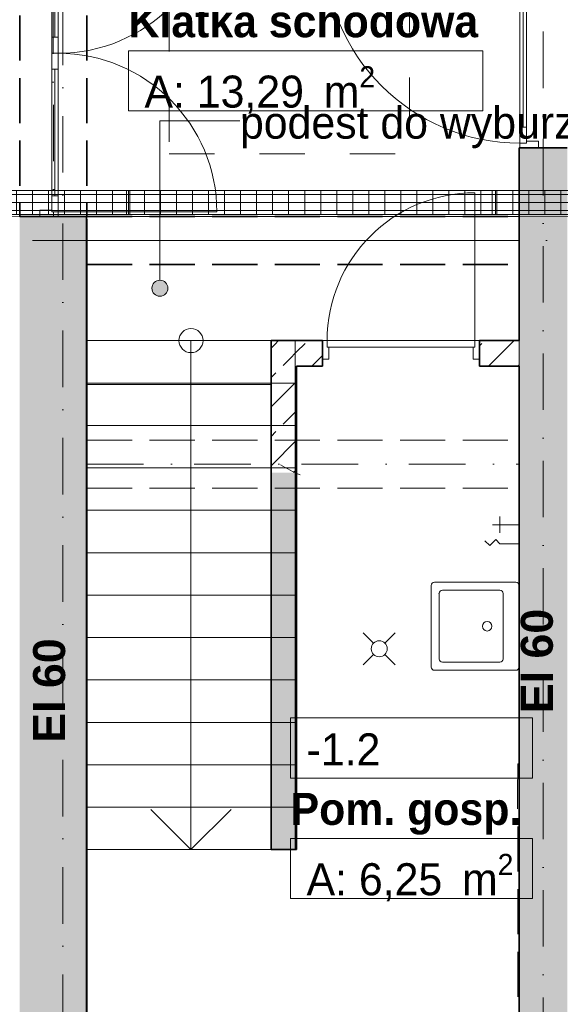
# Model space of a CAD drawing. Header units: millimetres. Extents: x 82175 to 237000, y 24756 to 471700.
# Tile 240 of 256: x 107020 to 110397, y 449508 to 455658. Entities that reach past the tile are written whole.
import ezdxf
from ezdxf.enums import TextEntityAlignment as Align

# ---------------------------------------------------------------- set-up
doc = ezdxf.new("R2010")
doc.units = ezdxf.units.MM
for name, pattern in [('Krawędzie ukryte', [3.912222, 2.822222, -1.09]), ('Kropki i Kreski', [6.702778, 3.527778, -1.763889, 0, -1.411111]), ('Przerywana', [5.644444, 2.822222, -2.822222])]:
    doc.linetypes.add(name, pattern=pattern)
for name, color, linetype in [('- strefy pomieszczeń', 8, 'Continuous'), ('2D - Ogólne', 8, 'Continuous'), ('Drzwi Archicad', 8, 'Continuous'), ('Konstrukcja - Belki', 8, 'Continuous'), ('Konstrukcja - Siatka mod', 8, 'Continuous'), ('Konstrukcja - Stropy', 8, 'Continuous'), ('Konstrukcja - Ściany działowe', 8, 'Continuous'), ('Konstrukcja - Ściany nośne wew..P', 8, 'Continuous'), ('Opisy - Tekst', 8, 'Continuous'), ('Wnętrze - Wyposażenie', 8, 'Continuous'), ('Wykończenie - Podłogi', 8, 'Continuous')]:
    doc.layers.add(name, color=color, linetype=linetype)
doc.layers.add('2DE_PRO_Cblf304L', color=30, linetype='Continuous', lineweight=15)
doc.layers.add('CP_DETAL', color=33, linetype='Continuous', lineweight=9)
doc.styles.add('CP_ATTR', font='ARIAL.TTF')
doc.styles.add('STYL_AUTOMATYCZNY_6', font='txt')
doc.styles.add('STYL_AUTOMATYCZNY_7', font='txt')
doc.styles.add('STYL_AUTOMATYCZNY_9', font='txt')
pattern_1 = [(45, (-135208.59, 738186.62), (-183.84776, 183.84776), []), (45, (-135300.5, 738278.54), (-183.84776, 183.84776), [195, -65])]

# ---------------------------------------------------------------- blocks, each defined once
blk = doc.blocks.new('2Dcblfmark100')
at = {"color": 3}
for p, q in [((-10, -50), (-10, 50)), ((10, -50), (10, 50))]:
    blk.add_line(p, q, dxfattribs=at)
blk = doc.blocks.new('2dcblf_korcf105v_b150_h105_zr38n0')
at = {"layer": 'CP_DETAL'}
h = blk.add_hatch(dxfattribs=at)
h.set_pattern_fill('_USER', color=256, scale=100, angle=90, style=0, pattern_type=0)
h.set_pattern_definition([(90, (-3e-14, 0), (-100, 6e-15), [])])
h.paths.add_polyline_path([(0, 75), (23925, 75), (23925, -75), (0, -75)])
for p, q in [((0, 75), (23925, 75)), ((0, -75), (23925, -75))]:
    blk.add_line(p, q)
for p, q in [((23925, 50), (0, 50)), ((0, 0), (23925, 0)), ((23925, -50), (0, -50))]:
    blk.add_line(p, q, dxfattribs=at)
at = {"yscale": 1.5}
blk.add_blockref('2Dcblfmark100', (12000, 0), dxfattribs=at)
at = {"linetype": 'ByBlock', "style": 'CP_ATTR', "flags": 9}
for tag in ['NAME', 'NUMBER', 'GROUP', 'ORDER-NO', 'PRODUCER', 'COUPLERS', 'MOUNTDIST', 'MOUNTINGS', 'OTHER', 'WEIGHT', 'DIVIDER', 'COVER']:
    blk.add_attdef(tag, text='', height=0.00005, dxfattribs=at).set_placement((-0.1, 0), align=Align.MIDDLE_LEFT)

msp = doc.modelspace()

# ---------------------------------------------------------------- hatches: boundary and pattern name
at = {"linetype": 'Continuous', "lineweight": 13}
msp.add_hatch(color=8, dxfattribs=at).paths.add_polyline_path([(107845.8, 453980.7), (107849.7, 453961.6), (107860.5, 453945.3), (107876.7, 453934.5), (107895.8, 453930.7), (107915, 453934.5), (107931.2, 453945.3), (107942, 453961.6), (107945.8, 453980.7), (107942, 453999.8), (107931.2, 454016.1), (107915, 454026.9), (107895.8, 454030.7), (107876.7, 454026.9), (107860.5, 454016.1), (107849.7, 453999.8)])
at = {"layer": 'Konstrukcja - Ściany działowe', "linetype": 'Continuous', "lineweight": 13}
h = msp.add_hatch(dxfattribs=at)
h.set_pattern_fill('Beton_zbrojony_0001', color=8, style=0, pattern_type=2)
h.set_pattern_definition(pattern_1)
h.paths.add_polyline_path([(108750, 453653.6), (108590, 453653.6), (108750, 453493.6)])
h = msp.add_hatch(dxfattribs=at)
h.set_pattern_fill('Beton_zbrojony_0001', color=8, style=0, pattern_type=2)
h.set_pattern_definition(pattern_1)
h.paths.add_polyline_path([(108750, 453493.6), (108590, 453653.6), (108590, 453493.6)])
h = msp.add_hatch(dxfattribs=at)
h.set_pattern_fill('Beton_zbrojony_0001', color=8, style=0, pattern_type=2)
h.set_pattern_definition(pattern_1)
h.paths.add_polyline_path([(108750, 453493.6), (108912, 453493.6), (108912, 453653.6), (108750, 453653.6)])
h = msp.add_hatch(dxfattribs=at)
h.set_pattern_fill('Beton_zbrojony_0001', color=8, style=0, pattern_type=2)
h.set_pattern_definition(pattern_1)
h.paths.add_polyline_path([(109892, 453653.6), (109892, 453493.6), (110140, 453493.6), (110140, 453653.6)])
h = msp.add_hatch(dxfattribs=at)
h.set_pattern_fill('Beton_zbrojony_0001', color=8, style=0, pattern_type=2)
h.set_pattern_definition(pattern_1)
h.paths.add_polyline_path([(108590, 453493.6), (108590, 452828.8), (108750, 452828.8), (108750, 453493.6)])
msp.add_hatch(color=8, dxfattribs=at).paths.add_polyline_path([(108590, 452828.8), (108590, 450473.6), (108750, 450473.6), (108750, 452828.8)])
at = {"layer": 'Konstrukcja - Ściany nośne wew..P', "linetype": 'Continuous', "lineweight": 13}
for points in [[(110140, 449083.3), (110440, 449083.3), (110440, 454858.9), (110140, 454858.9)], [(107020, 454429.2), (107020, 448578.8), (107440, 448578.8), (107440, 454429.2)]]:
    msp.add_hatch(color=8, dxfattribs=at).paths.add_polyline_path(points)

# ---------------------------------------------------------------- linework, layer by layer
at = {"layer": '- strefy pomieszczeń', "color": 8, "linetype": 'Continuous', "lineweight": 13, "ltscale": 100}
for p, q in [((107699.4, 455464.5), (109913.1, 455464.5)), ((107699.4, 455088.1), (107699.4, 455464.5)), ((109913.1, 455464.5), (109913.1, 455088.1)), ((109913.1, 455088.1), (107699.4, 455088.1)), ((108712, 451297), (110224.1, 451297)), ((108712, 450920.5), (108712, 451297)), ((110224.1, 451297), (110224.1, 450920.5)), ((110224.1, 450920.5), (108712, 450920.5)), ((108712, 450544.1), (110224.1, 450544.1)), ((108712, 450167.6), (108712, 450544.1)), ((110224.1, 450544.1), (110224.1, 450167.6)), ((110224.1, 450167.6), (108712, 450167.6))]:
    msp.add_line(p, q, dxfattribs=at)
at = {"color": 8, "linetype": 'Continuous', "lineweight": 13, "ltscale": 100}
for p, q in [((107895.8, 454030.7), (107895.8, 455025.7)), ((107895.8, 455025.7), (108395.8, 455025.7))]:
    msp.add_line(p, q, dxfattribs=at)
at = {"color": 8, "linetype": 'Continuous', "lineweight": 18, "ltscale": 100}
for p, q in [((108740, 453653.6), (107440, 453653.6)), ((107440, 453653.6), (107440, 453388.6)), ((108090, 453653.6), (108090, 453388.6)), ((108740, 453388.6), (108740, 453653.6)), ((107440, 453388.6), (108740, 453388.6)), ((108740, 453388.6), (107440, 453388.6)), ((107440, 453388.6), (107440, 453123.6)), ((108090, 453388.6), (108090, 450738.6)), ((108740, 453123.6), (108740, 453388.6)), ((107440, 453123.6), (108740, 453123.6)), ((108740, 453123.6), (107440, 453123.6)), ((107440, 453123.6), (107440, 452858.6)), ((108740, 452858.6), (108740, 453123.6)), ((107440, 452858.6), (108740, 452858.6)), ((108740, 452858.6), (107440, 452858.6)), ((107440, 452858.6), (107440, 452593.6)), ((108740, 452593.6), (108740, 452858.6)), ((107440, 452593.6), (108740, 452593.6)), ((108740, 452593.6), (107440, 452593.6)), ((107440, 452593.6), (107440, 452328.6)), ((108740, 452328.6), (108740, 452593.6)), ((107440, 452328.6), (108740, 452328.6)), ((108740, 452328.6), (107440, 452328.6)), ((107440, 452328.6), (107440, 452063.6)), ((108740, 452063.6), (108740, 452328.6)), ((107440, 452063.6), (108740, 452063.6)), ((108740, 452063.6), (107440, 452063.6)), ((107440, 452063.6), (107440, 451798.6)), ((108740, 451798.6), (108740, 452063.6)), ((107440, 451798.6), (108740, 451798.6)), ((108740, 451798.6), (107440, 451798.6)), ((107440, 451798.6), (107440, 451533.6)), ((108740, 451533.6), (108740, 451798.6)), ((107440, 451533.6), (108740, 451533.6)), ((108740, 451533.6), (107440, 451533.6)), ((107440, 451533.6), (107440, 451268.6)), ((108740, 451268.6), (108740, 451533.6)), ((107440, 451268.6), (108740, 451268.6)), ((108740, 451268.6), (107440, 451268.6)), ((107440, 451268.6), (107440, 451003.6)), ((108740, 451003.6), (108740, 451268.6)), ((107440, 451003.6), (108740, 451003.6)), ((108740, 451003.6), (107440, 451003.6)), ((107440, 451003.6), (107440, 450738.6)), ((108740, 450738.6), (108740, 451003.6)), ((107440, 450738.6), (108740, 450738.6)), ((108740, 450738.6), (107440, 450738.6)), ((107440, 450738.6), (107440, 450473.6)), ((108090, 450738.6), (108090, 450473.6)), ((108740, 450473.6), (108740, 450738.6)), ((108090, 450473.6), (107840, 450723.6)), ((108340, 450723.6), (108090, 450473.6)), ((107440, 450473.6), (108740, 450473.6))]:
    msp.add_line(p, q, dxfattribs=at)
at = {"color": 8, "linetype": 'Continuous', "lineweight": 13, "ltscale": 100}
msp.add_circle((107895.8, 453980.7), 50, dxfattribs=at)
at = {"color": 8, "linetype": 'Continuous', "lineweight": 18, "ltscale": 100}
for start, end in [(0, 180), (180, 0)]:
    msp.add_arc((108090, 453653.6), 75, start, end, dxfattribs=at)
at = {"layer": '2D - Ogólne', "color": 8, "linetype": 'Przerywana', "lineweight": 13, "ltscale": 100, "flags": 128}
msp.add_lwpolyline([(107954.2, 454821.3), (109454.2, 454821.3), (109454.2, 456321.3), (107954.2, 456321.3)], close=True, dxfattribs=at)
at = {"layer": '2D - Ogólne', "color": 8, "linetype": 'Continuous', "lineweight": 13, "ltscale": 100}
msp.add_arc((109521.2, 454428.9), 1780, 240.63852, 245.10157, dxfattribs=at)
at = {"layer": 'Drzwi Archicad', "color": 8, "linetype": 'Continuous', "lineweight": 13, "ltscale": 100}
for p, q in [((107240.2, 455548.4), (107240.2, 456339.6)), ((110165, 454986.9), (110165, 456010.9)), ((107260.2, 455548.4), (107220.2, 455548.4)), ((107220.2, 455548.4), (107220.2, 455448.4)), ((107260.2, 455448.4), (107260.2, 455548.4)), ((107220.2, 455348.4), (107220.2, 455448.4)), ((107220.2, 455448.4), (107260.2, 455448.4)), ((107220.2, 455448.4), (107260.2, 455448.4)), ((107260.2, 455448.4), (107260.2, 455348.4)), ((107260.2, 455348.4), (107220.2, 455348.4)), ((107240.2, 455348.4), (107240.2, 454557.2)), ((110145, 454886.9), (110145, 454986.9)), ((110145, 454986.9), (110185, 454986.9)), ((110185, 454986.9), (110185, 454886.9)), ((110185, 454886.9), (110145, 454886.9)), ((110145, 454886.9), (110145, 454858.9)), ((110185, 454886.9), (110145, 454886.9)), ((110145, 454858.9), (110260, 454858.9)), ((110260, 454898.9), (110185, 454898.9)), ((110185, 454898.9), (110185, 454886.9)), ((110260, 454858.9), (110260, 454898.9)), ((107220.2, 454457.2), (107220.2, 454557.2)), ((107220.2, 454557.2), (107260.2, 454557.2)), ((107260.2, 454557.2), (107260.2, 454457.2)), ((109864, 453653.6), (109864, 454577.6)), ((107220.2, 454469.2), (107145.2, 454469.2)), ((107145.2, 454469.2), (107145.2, 454429.2)), ((107145.2, 454429.2), (107260.2, 454429.2)), ((107220.2, 454457.2), (107220.2, 454469.2)), ((107260.2, 454457.2), (107220.2, 454457.2)), ((107260.2, 454457.2), (107220.2, 454457.2)), ((107260.2, 454457.2), (108251.4, 454457.2)), ((107260.2, 454429.2), (107260.2, 454457.2)), ((108940, 453653.6), (108912, 453653.6)), ((108912, 453653.6), (108912, 453538.6)), ((108940, 453613.6), (108940, 453653.6)), ((108940, 453653.6), (109864, 453653.6)), ((108940, 453613.6), (108940, 453653.6)), ((109892, 453653.6), (109864, 453653.6)), ((109864, 453653.6), (109864, 453613.6)), ((109864, 453653.6), (109864, 453613.6)), ((109892, 453538.6), (109892, 453653.6)), ((108952, 453613.6), (108940, 453613.6)), ((109864, 453613.6), (108940, 453613.6)), ((108952, 453538.6), (108952, 453613.6)), ((109864, 453613.6), (109852, 453613.6)), ((109852, 453613.6), (109852, 453538.6)), ((108912, 453538.6), (108952, 453538.6)), ((109852, 453538.6), (109892, 453538.6))]:
    msp.add_line(p, q, dxfattribs=at)
at = {"layer": 'Drzwi Archicad', "color": 8, "linetype": 'Continuous', "lineweight": 35, "ltscale": 100}
for p, q in [((110145, 454858.9), (110140, 454858.9)), ((110260, 454858.9), (110145, 454858.9)), ((110260, 454858.9), (110145, 454858.9)), ((110440, 454858.9), (110260, 454858.9)), ((107145.2, 454429.2), (107020.2, 454429.2)), ((107260.2, 454429.2), (107145.2, 454429.2)), ((107260.2, 454429.2), (107145.2, 454429.2)), ((107440.2, 454429.2), (107260.2, 454429.2)), ((108912, 453653.6), (108912, 453538.6)), ((108912, 453653.6), (108912, 453538.6)), ((109892, 453653.6), (109892, 453538.6)), ((109892, 453653.6), (109892, 453538.6)), ((108912, 453538.6), (108912, 453493.6)), ((109892, 453538.6), (109892, 453493.6))]:
    msp.add_line(p, q, dxfattribs=at)
at = {"layer": 'Drzwi Archicad', "color": 8, "linetype": 'Continuous', "lineweight": 13, "ltscale": 100, "flags": 128}
for points in [[(107240.2, 455548.4), (107240.2, 456339.6), (107220.2, 456339.6), (107220.2, 455548.4)], [(107260.2, 455548.4), (107260.2, 456339.6), (107240.2, 456339.6), (107240.2, 455548.4)], [(110145, 454986.9), (110145, 456010.9), (110165, 456010.9), (110165, 454986.9)], [(110165, 454986.9), (110165, 456010.9), (110185, 456010.9), (110185, 454986.9)], [(107240.2, 455348.4), (107240.2, 454557.2), (107220.2, 454557.2), (107220.2, 455348.4)], [(107260.2, 455348.4), (107260.2, 454557.2), (107240.2, 454557.2), (107240.2, 455348.4)]]:
    msp.add_lwpolyline(points, close=True, dxfattribs=at)
at = {"layer": 'Drzwi Archicad', "color": 8, "linetype": 'Continuous', "lineweight": 13, "ltscale": 100}
for centre, radius, start, end in [((107260.2, 456439.6), 991.2, 270, 0), ((110145, 456110.9), 1224, 180, 270), ((107260.2, 454457.2), 991.2, 0, 90), ((109864, 453653.6), 924, 90, 180)]:
    msp.add_arc(centre, radius, start, end, dxfattribs=at)
at = {"layer": 'Konstrukcja - Belki', "color": 8, "linetype": 'Krawędzie ukryte', "lineweight": 35, "ltscale": 100}
for p, q in [((107020, 456467.6), (107020.2, 454429.1)), ((107440, 456467.6), (107440.2, 454429.2)), ((107020.2, 454429.1), (107440.2, 454429.2)), ((107439.8, 454429.2), (110139.8, 454429.2)), ((107439.8, 454129.2), (107439.8, 454429.2)), ((107439.8, 454429.2), (110139.8, 454429.2)), ((107439.8, 454129.2), (107439.8, 454429.2)), ((110139.8, 454129.2), (110139.8, 454429.2)), ((110139.8, 454129.2), (110139.8, 454429.2)), ((107439.8, 454129.2), (110139.8, 454129.2)), ((107439.8, 454129.2), (110139.8, 454129.2))]:
    msp.add_line(p, q, dxfattribs=at)
at = {"layer": 'Konstrukcja - Belki', "color": 8, "linetype": 'Kropki i Kreski', "lineweight": 13, "ltscale": 100}
for p, q in [((107230, 456467.6), (107230.2, 454429.2)), ((107439.8, 454279.2), (110139.8, 454279.2)), ((107439.8, 454279.2), (110139.8, 454279.2)), ((107439.8, 452882), (110139.8, 452882))]:
    msp.add_line(p, q, dxfattribs=at)
at = {"layer": 'Konstrukcja - Belki', "color": 8, "linetype": 'Krawędzie ukryte', "lineweight": 13, "ltscale": 100}
for p, q in [((107439.8, 453032), (110139.8, 453032)), ((107439.8, 452732), (107439.8, 453032)), ((110139.8, 452732), (110139.8, 453032)), ((107439.8, 452732), (110139.8, 452732))]:
    msp.add_line(p, q, dxfattribs=at)
at = {"layer": 'Konstrukcja - Siatka mod', "color": 8, "linetype": 'Kropki i Kreski', "lineweight": 13, "ltscale": 100}
for p, q in [((107290, 448000), (107290, 464964.8)), ((110290, 464969.5), (110290, 448000)), ((93022.5, 454278.9), (122467, 454278.9))]:
    msp.add_line(p, q, dxfattribs=at)
at = {"layer": 'Konstrukcja - Stropy', "color": 8, "linetype": 'Continuous', "lineweight": 13, "ltscale": 100, "flags": 128}
for points in [[(95620, 448978.1), (107435, 448978.1), (107435, 454429.9), (110140, 454429.9), (110140, 448978.1), (122560.8, 448978.1), (122560.8, 462257), (113220, 462257), (113220, 456896.9), (103140, 456896.9), (103140, 458317.8), (95620, 458317.8)], [(107440.3, 453378.7), (107441.4, 448977.4), (110141.4, 448978.1), (110140.2, 453653.6), (108590, 453653.6), (108590, 453378.7)]]:
    msp.add_lwpolyline(points, close=True, dxfattribs=at)
at = {"layer": 'Konstrukcja - Ściany działowe', "color": 8, "linetype": 'Continuous', "lineweight": 35, "ltscale": 100}
for p, q in [((108912, 453653.6), (108912, 453538.6)), ((109892, 453653.6), (109892, 453538.6)), ((108912, 453538.6), (108912, 453493.6)), ((109892, 453538.6), (109892, 453493.6))]:
    msp.add_line(p, q, dxfattribs=at)
at = {"layer": 'Konstrukcja - Ściany działowe', "color": 8, "linetype": 'Continuous', "lineweight": 35, "ltscale": 100, "flags": 128}
for points in [[(108590, 453653.6), (108750, 453653.6)], [(108590, 453653.6), (108590, 452828.8)], [(108912, 453653.6), (108750, 453653.6)], [(110140, 453653.6), (109892, 453653.6)], [(108750, 452828.8), (108750, 453493.6)], [(108750, 453493.6), (108912, 453493.6)], [(109892, 453493.6), (110140, 453493.6)], [(108590, 452828.8), (108590, 450473.6)], [(108750, 450473.6), (108750, 452828.8)], [(108590, 450473.6), (108750, 450473.6)]]:
    msp.add_lwpolyline(points, dxfattribs=at)
at = {"layer": 'Konstrukcja - Ściany działowe', "color": 8, "linetype": 'Krawędzie ukryte', "lineweight": 20, "ltscale": 100, "flags": 128}
for points in [[(110132.2, 451010), (110130.4, 450815.5), (110133.4, 448578.8)], [(110142.2, 451009.9), (110132.2, 451010)], [(110142.2, 451009.9), (110140.4, 450815.4), (110143.4, 448578.8)]]:
    msp.add_lwpolyline(points, dxfattribs=at)
at = {"layer": 'Konstrukcja - Ściany nośne wew..P', "color": 8, "linetype": 'Continuous', "lineweight": 35, "ltscale": 100}
for p, q in [((110145, 454858.9), (110140, 454858.9)), ((110260, 454858.9), (110145, 454858.9)), ((110440, 454858.9), (110260, 454858.9)), ((107145.2, 454429.2), (107020.2, 454429.2)), ((107260.2, 454429.2), (107145.2, 454429.2)), ((107440.2, 454429.2), (107260.2, 454429.2))]:
    msp.add_line(p, q, dxfattribs=at)
at = {"layer": 'Konstrukcja - Ściany nośne wew..P', "color": 8, "linetype": 'Continuous', "lineweight": 35, "ltscale": 100, "flags": 128}
for points in [[(110140, 454858.9), (110140, 453653.6)], [(107440, 454429.2), (107020, 454429.2)], [(107440, 449028.8), (107440, 454129.2)], [(110140, 453493.6), (110140, 449083.3)]]:
    msp.add_lwpolyline(points, dxfattribs=at)
at = {"layer": 'Wnętrze - Wyposażenie', "color": 8, "linetype": 'Continuous', "lineweight": 13, "ltscale": 100}
for p, q in [((110020, 452094.4), (109660, 452094.4)), ((109640, 452074.4), (109640, 451664.4)), ((110040, 451664.4), (110040, 452074.4)), ((109230.7, 451764.1), (109166, 451828.7)), ((109301.4, 451764.1), (109366, 451828.7)), ((109230.7, 451693.4), (109166, 451628.7)), ((109301.4, 451693.4), (109366, 451628.7)), ((109660, 451644.4), (110020, 451644.4))]:
    msp.add_line(p, q, dxfattribs=at)
at = {"layer": 'Wnętrze - Wyposażenie', "color": 8, "linetype": 'Continuous', "lineweight": 13, "ltscale": 100, "flags": 128}
for points in [[(110140, 452502.8), (109974.3, 452502.8), (110020, 452502.8), (110020, 452453.3), (110020, 452502.8), (110020, 452554.6)], [(110140, 452384.5), (110090, 452384.5), (110020, 452384.5), (109994.1, 452410.3), (109956.5, 452372.7), (109925.5, 452403.6)]]:
    msp.add_lwpolyline(points, dxfattribs=at)
for points in [[(109590, 452124.4), (109590, 451614.4, 0.414214), (109610, 451594.4), (110120, 451594.4, 0.414214), (110140, 451614.4), (110140, 452124.4, 0.414214), (110120, 452144.4), (109610, 452144.4, 0.414214)], [(109216, 451728.7, -1), (109316, 451728.7, -1)]]:
    msp.add_lwpolyline(points, format="xyb", close=True, dxfattribs=at)
at = {"layer": 'Wnętrze - Wyposażenie', "color": 8, "linetype": 'Continuous', "lineweight": 13, "ltscale": 100}
msp.add_circle((109940, 451869.4), 30, dxfattribs=at)
for centre, start, end in [((109660, 452074.4), 90, 180), ((110020, 452074.4), 0, 90), ((109660, 451664.4), 180, 270), ((110020, 451664.4), 270, 0)]:
    msp.add_arc(centre, 20, start, end, dxfattribs=at)
msp.add_point((109640, 452074.4), dxfattribs=at)
at = {"layer": 'Wykończenie - Podłogi', "color": 8, "linetype": 'Continuous', "lineweight": 13, "ltscale": 100, "flags": 128}
for points in [[(122162, 454433.1), (122162, 461858.3), (113518, 461858.3), (113518, 456610.9), (102985.1, 456610.9), (102985.1, 458019.8), (95618, 458019.8), (95618, 454426.1), (107440, 454429.2)], [(107440, 454429.2), (107439.9, 453378.9), (108590, 453378.7), (108590, 453653.4), (110139.9, 453653.6), (110140, 454428.9)]]:
    msp.add_lwpolyline(points, close=True, dxfattribs=at)

# ---------------------------------------------------------------- block references
at = {"layer": '2DE_PRO_Cblf304L', "rotation": 180}
for p in [(119697.8, 454515.4), (121981.6, 454515.4)]:
    msp.add_blockref('2dcblf_korcf105v_b150_h105_zr38n0', p, dxfattribs=at)

# ---------------------------------------------------------------- texts
at = {"layer": '- strefy pomieszczeń', "color": 8, "linetype": 'Continuous', "lineweight": 13, "char_height": 200, "attachment_point": 1}
for s, insert, style in [('\\A1;{\\pql;\\pt0,500;\\fGeneva CE|b0|i0|c0|p0;\\W1.000000;-1.1\\fGeneva CE|b0|i0|c0|p0;\\W1.000000;\\A1{\\H.66x;\\S^  ;}\\fGeneva CE|b0|i0|c0|p0;\\W1.000000;\\fGeneva CE|b0|i0|c0|p0;\\W1.000000;\\A1{\\H.66x;\\S^  ;}}', (107799.4, 456120.6), 'STYL_AUTOMATYCZNY_6'), ('\\A1;{\\pql;\\pt0,500;\\fGeneva CE|b1|i0|c0|p0;\\W1.000000;Klatka schodowa\\fGeneva CE|b1|i0|c0|p0;\\W1.000000;\\A1{\\H.66x;\\S^  ;}\\fGeneva CE|b1|i0|c0|p0;\\W1.000000;\\fGeneva CE|b1|i0|c0|p0;\\W1.000000;\\A1{\\H.66x;\\S^  ;}}', (107699.4, 455748.6), 'STYL_AUTOMATYCZNY_9'), ('\\A1;{\\pql;\\pt0,500;\\fGeneva CE|b0|i0|c0|p0;\\W1.000000;A: 13,29\\fGeneva CE|b0|i0|c0|p0;\\W1.000000;\\A1{\\H.66x;\\S^  ;}\\fGeneva CE|b0|i0|c0|p0;\\W1.000000; m\\fGeneva CE|b0|i0|c0|p0;\\W1.000000;\\A1{\\H.66x;\\S2^  ;}}', (107799.4, 455367.6), 'STYL_AUTOMATYCZNY_6'), ('\\A1;{\\pql;\\pt0,500;\\fGeneva CE|b1|i0|c0|p0;\\W1.000000;wej. do studia\\fGeneva CE|b1|i0|c0|p0;\\W1.000000;\\A1{\\H.66x;\\S^  ;}\\fGeneva CE|b1|i0|c0|p0;\\W1.000000;\\fGeneva CE|b1|i0|c0|p0;\\W1.000000;\\A1{\\H.66x;\\S^  ;}}', (105075.8, 451965.4), 'STYL_AUTOMATYCZNY_9'), ('\\A1;{\\pql;\\pt0,500;\\fGeneva CE|b0|i0|c0|p0;\\W1.000000;-1.2\\fGeneva CE|b0|i0|c0|p0;\\W1.000000;\\A1{\\H.66x;\\S^  ;}\\fGeneva CE|b0|i0|c0|p0;\\W1.000000;\\fGeneva CE|b0|i0|c0|p0;\\W1.000000;\\A1{\\H.66x;\\S^  ;}}', (108812, 451200.1), 'STYL_AUTOMATYCZNY_6'), ('\\A1;{\\pql;\\pt0,500;\\fGeneva CE|b1|i0|c0|p0;\\W1.000000;Pom. gosp.\\fGeneva CE|b1|i0|c0|p0;\\W1.000000;\\A1{\\H.66x;\\S^  ;}\\fGeneva CE|b1|i0|c0|p0;\\W1.000000;\\fGeneva CE|b1|i0|c0|p0;\\W1.000000;\\A1{\\H.66x;\\S^  ;}}', (108712, 450828.2), 'STYL_AUTOMATYCZNY_9'), ('\\A1;{\\pql;\\pt0,500;\\fGeneva CE|b0|i0|c0|p0;\\W1.000000;A: 6,25\\fGeneva CE|b0|i0|c0|p0;\\W1.000000;\\A1{\\H.66x;\\S^  ;}\\fGeneva CE|b0|i0|c0|p0;\\W1.000000; m\\fGeneva CE|b0|i0|c0|p0;\\W1.000000;\\A1{\\H.66x;\\S2^  ;}}', (108812, 450447.2), 'STYL_AUTOMATYCZNY_6')]:
    msp.add_mtext(s, dxfattribs=dict(at, insert=insert, style=style))
at = {"color": 8, "linetype": 'Continuous', "lineweight": 13, "insert": (108395.8, 454985.3), "char_height": 200, "attachment_point": 4, "style": 'STYL_AUTOMATYCZNY_6'}
msp.add_mtext('\\A1;{\\pql;\\fGeneva CE|b0|i0|c0|p0;\\W1.000000;podest do \\fGeneva CE|b0|i0|c0|p0;\\W1.000000;wyburzenia}', dxfattribs=at)
at = {"layer": 'Opisy - Tekst', "color": 8, "linetype": 'Continuous', "lineweight": 13, "char_height": 200, "attachment_point": 1, "rotation": 90, "style": 'STYL_AUTOMATYCZNY_7'}
for insert in [(110150.2, 451325.9), (107103.7, 451141.5)]:
    msp.add_mtext('\\A1;{\\pql;\\fHelvetica|b1|i0|c238|p0;\\W1.000000;EI 60}', dxfattribs=dict(at, insert=insert))

doc.saveas('drawing.dxf')
